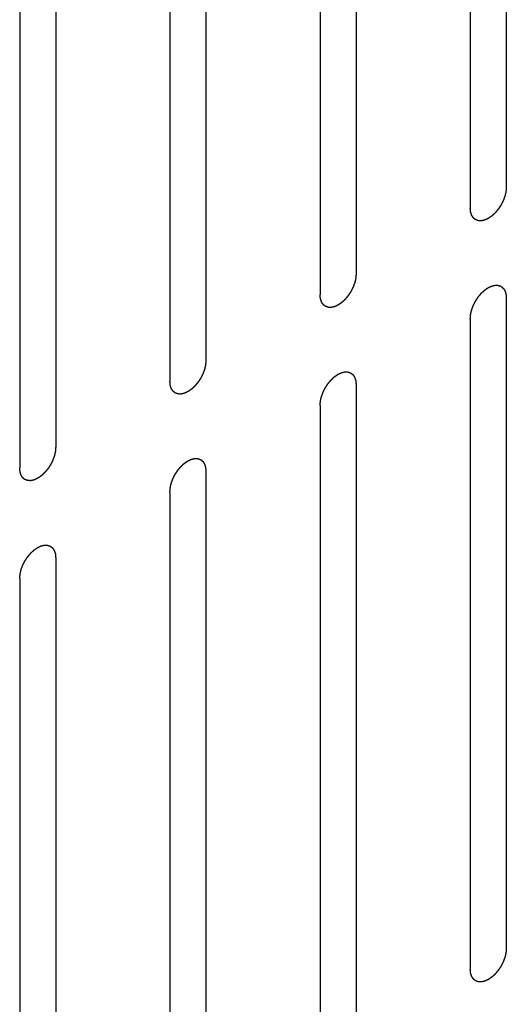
# Model space of a CAD drawing. Header units: inches. Extents: x 5 to 265, y 5 to 171.
# Tile 68 of 212: x 214.61 to 215.327, y 71.616 to 73.068. Entities that reach past the tile are written whole.
import ezdxf

# ---------------------------------------------------------------- set-up
doc = ezdxf.new("R2010")
doc.units = ezdxf.units.IN
doc.header["$LTSCALE"] = 14.96
doc.header["$MEASUREMENT"] = 0
doc.linetypes.add('HIDDEN', pattern=[0.2, 0.1, -0.1])
doc.layers.add('08_ALL_COSMETICS', color=7, linetype='CONTINUOUS')

msp = doc.modelspace()

# ---------------------------------------------------------------- linework, layer by layer
at = {"layer": '08_ALL_COSMETICS', "color": 7, "linetype": 'HIDDEN'}
for p, q in [((215.3273, 73.7801), (215.3273, 72.8207)), ((215.2743, 73.7494), (215.2743, 72.7901)), ((215.106, 73.6523), (215.106, 72.6929)), ((215.053, 73.6217), (215.053, 72.6623)), ((214.8847, 73.5245), (214.8847, 72.5651)), ((214.8317, 73.4939), (214.8317, 72.5345)), ((214.6634, 73.3967), (214.6634, 72.4373)), ((214.6103, 73.3661), (214.6103, 72.4067)), ((215.3273, 72.6574), (215.3273, 71.698)), ((215.2743, 72.6268), (215.2743, 71.6674)), ((215.106, 72.5296), (215.106, 71.5702)), ((215.053, 72.499), (215.053, 71.5396)), ((214.8847, 72.4018), (214.8847, 71.4424)), ((214.8317, 72.3712), (214.8317, 71.4118)), ((214.6634, 72.274), (214.6634, 71.3146)), ((214.6103, 72.2434), (214.6103, 71.284))]:
    msp.add_line(p, q, dxfattribs=at)
for points in [[(215.3273, 72.8207), (215.3273, 72.8202), (215.3272, 72.8191), (215.3271, 72.8176), (215.327, 72.8163), (215.3269, 72.8153), (215.3269, 72.8148), (215.3268, 72.8144), (215.3267, 72.814), (215.3266, 72.8135), (215.3264, 72.8125), (215.3261, 72.8111), (215.3258, 72.8098), (215.3256, 72.8088), (215.3254, 72.8083), (215.3253, 72.8078), (215.3252, 72.8074), (215.325, 72.8069), (215.3246, 72.8059), (215.3241, 72.8045), (215.3236, 72.8031), (215.3233, 72.8021), (215.323, 72.8016), (215.3229, 72.8012), (215.3227, 72.8008), (215.3224, 72.8002), (215.3219, 72.7992), (215.3212, 72.7979), (215.3205, 72.7965), (215.3201, 72.7955), (215.3198, 72.795), (215.3196, 72.7945), (215.3193, 72.7942), (215.319, 72.7936), (215.3184, 72.7928), (215.3176, 72.7915), (215.3167, 72.7902), (215.3162, 72.7893), (215.3158, 72.7888), (215.3156, 72.7884), (215.3153, 72.7881), (215.3149, 72.7876), (215.3142, 72.7868), (215.3133, 72.7857), (215.3123, 72.7846), (215.3117, 72.7838), (215.3113, 72.7833), (215.311, 72.783), (215.3107, 72.7827), (215.3103, 72.7823), (215.3096, 72.7816), (215.3085, 72.7807), (215.3075, 72.7797), (215.3068, 72.779), (215.3064, 72.7787), (215.3061, 72.7784), (215.3057, 72.7782), (215.3053, 72.7778), (215.3045, 72.7773), (215.3034, 72.7766), (215.3023, 72.7758), (215.3016, 72.7753), (215.3011, 72.775), (215.3008, 72.7747), (215.3005, 72.7746), (215.3001, 72.7744), (215.2993, 72.774), (215.2982, 72.7735), (215.2972, 72.7731), (215.2964, 72.7727), (215.296, 72.7725), (215.2957, 72.7723), (215.2954, 72.7723), (215.2949, 72.7722), (215.2942, 72.772), (215.2932, 72.7718), (215.2922, 72.7716), (215.2914, 72.7714), (215.291, 72.7713), (215.2907, 72.7712), (215.2904, 72.7712), (215.29, 72.7712), (215.2894, 72.7713), (215.2884, 72.7713), (215.2875, 72.7713), (215.2868, 72.7714), (215.2864, 72.7714), (215.2861, 72.7714), (215.2859, 72.7715), (215.2855, 72.7716), (215.285, 72.7718), (215.2841, 72.7721), (215.2833, 72.7725), (215.2827, 72.7727), (215.2823, 72.7728), (215.2821, 72.7729), (215.2819, 72.7731), (215.2816, 72.7733), (215.2811, 72.7737), (215.2804, 72.7742), (215.2797, 72.7748), (215.2793, 72.7752), (215.279, 72.7754), (215.2788, 72.7756), (215.2786, 72.7759), (215.2784, 72.7762), (215.2781, 72.7767), (215.2776, 72.7775), (215.2771, 72.7783), (215.2767, 72.7789), (215.2765, 72.7792), (215.2763, 72.7794), (215.2762, 72.7798), (215.2761, 72.7802), (215.2759, 72.7809), (215.2756, 72.7819), (215.2753, 72.7829), (215.275, 72.7836), (215.2749, 72.784), (215.2748, 72.7843), (215.2748, 72.7847), (215.2747, 72.7851), (215.2747, 72.786), (215.2746, 72.7872), (215.2744, 72.7886), (215.2743, 72.7896), (215.2743, 72.7901)], [(215.106, 72.6929), (215.106, 72.6924), (215.1059, 72.6913), (215.1058, 72.6898), (215.1056, 72.6885), (215.1056, 72.6876), (215.1055, 72.687), (215.1055, 72.6867), (215.1054, 72.6862), (215.1053, 72.6857), (215.1051, 72.6847), (215.1048, 72.6834), (215.1044, 72.682), (215.1042, 72.681), (215.1041, 72.6805), (215.104, 72.6801), (215.1039, 72.6796), (215.1037, 72.6791), (215.1033, 72.6781), (215.1028, 72.6767), (215.1023, 72.6753), (215.1019, 72.6744), (215.1017, 72.6738), (215.1016, 72.6734), (215.1014, 72.673), (215.1011, 72.6724), (215.1006, 72.6715), (215.0999, 72.6701), (215.0992, 72.6687), (215.0987, 72.6677), (215.0984, 72.6672), (215.0983, 72.6667), (215.098, 72.6664), (215.0977, 72.6659), (215.0971, 72.665), (215.0962, 72.6637), (215.0954, 72.6624), (215.0948, 72.6615), (215.0945, 72.661), (215.0943, 72.6606), (215.094, 72.6603), (215.0936, 72.6599), (215.0929, 72.6591), (215.092, 72.6579), (215.091, 72.6568), (215.0903, 72.656), (215.09, 72.6555), (215.0897, 72.6552), (215.0894, 72.6549), (215.089, 72.6545), (215.0882, 72.6539), (215.0872, 72.6529), (215.0862, 72.6519), (215.0855, 72.6513), (215.085, 72.6509), (215.0847, 72.6506), (215.0844, 72.6504), (215.084, 72.6501), (215.0832, 72.6495), (215.0821, 72.6488), (215.081, 72.648), (215.0803, 72.6475), (215.0798, 72.6472), (215.0795, 72.6469), (215.0792, 72.6468), (215.0787, 72.6466), (215.078, 72.6463), (215.0769, 72.6458), (215.0758, 72.6453), (215.0751, 72.6449), (215.0747, 72.6447), (215.0743, 72.6445), (215.074, 72.6445), (215.0736, 72.6444), (215.0729, 72.6442), (215.0719, 72.644), (215.0708, 72.6438), (215.0701, 72.6436), (215.0697, 72.6435), (215.0694, 72.6434), (215.0691, 72.6435), (215.0687, 72.6435), (215.0681, 72.6435), (215.0671, 72.6435), (215.0662, 72.6436), (215.0655, 72.6436), (215.0651, 72.6436), (215.0648, 72.6436), (215.0646, 72.6437), (215.0642, 72.6438), (215.0636, 72.644), (215.0628, 72.6444), (215.0619, 72.6447), (215.0613, 72.6449), (215.061, 72.645), (215.0607, 72.6451), (215.0605, 72.6453), (215.0603, 72.6455), (215.0598, 72.6459), (215.0591, 72.6465), (215.0584, 72.647), (215.0579, 72.6474), (215.0577, 72.6477), (215.0574, 72.6478), (215.0573, 72.6481), (215.0571, 72.6484), (215.0567, 72.649), (215.0562, 72.6498), (215.0557, 72.6506), (215.0554, 72.6511), (215.0552, 72.6514), (215.055, 72.6517), (215.0549, 72.652), (215.0548, 72.6524), (215.0546, 72.6531), (215.0543, 72.6541), (215.0539, 72.6551), (215.0537, 72.6558), (215.0536, 72.6562), (215.0535, 72.6565), (215.0535, 72.6569), (215.0534, 72.6574), (215.0533, 72.6582), (215.0532, 72.6594), (215.0531, 72.6608), (215.053, 72.6618), (215.053, 72.6623)], [(215.2743, 72.6268), (215.2743, 72.6273), (215.2744, 72.6283), (215.2746, 72.6299), (215.2747, 72.6312), (215.2747, 72.6321), (215.2748, 72.6326), (215.2748, 72.633), (215.2749, 72.6334), (215.275, 72.6339), (215.2752, 72.6349), (215.2756, 72.6363), (215.2759, 72.6377), (215.2761, 72.6386), (215.2762, 72.6392), (215.2763, 72.6396), (215.2765, 72.64), (215.2767, 72.6405), (215.277, 72.6415), (215.2775, 72.6429), (215.278, 72.6443), (215.2784, 72.6453), (215.2786, 72.6458), (215.2787, 72.6463), (215.2789, 72.6467), (215.2792, 72.6472), (215.2797, 72.6482), (215.2804, 72.6496), (215.2811, 72.651), (215.2816, 72.6519), (215.2819, 72.6525), (215.2821, 72.6529), (215.2823, 72.6533), (215.2826, 72.6538), (215.2832, 72.6547), (215.2841, 72.6559), (215.2849, 72.6572), (215.2855, 72.6581), (215.2858, 72.6586), (215.2861, 72.659), (215.2864, 72.6593), (215.2867, 72.6598), (215.2874, 72.6606), (215.2883, 72.6617), (215.2893, 72.6629), (215.29, 72.6637), (215.2903, 72.6641), (215.2906, 72.6645), (215.2909, 72.6647), (215.2913, 72.6651), (215.2921, 72.6658), (215.2931, 72.6667), (215.2941, 72.6677), (215.2949, 72.6684), (215.2953, 72.6688), (215.2956, 72.6691), (215.2959, 72.6693), (215.2963, 72.6696), (215.2971, 72.6701), (215.2982, 72.6709), (215.2993, 72.6716), (215.3001, 72.6722), (215.3005, 72.6724), (215.3008, 72.6727), (215.3011, 72.6728), (215.3016, 72.673), (215.3023, 72.6734), (215.3034, 72.6739), (215.3045, 72.6744), (215.3052, 72.6747), (215.3056, 72.6749), (215.306, 72.6751), (215.3063, 72.6751), (215.3067, 72.6752), (215.3074, 72.6754), (215.3084, 72.6756), (215.3095, 72.6759), (215.3102, 72.676), (215.3106, 72.6761), (215.3109, 72.6762), (215.3112, 72.6762), (215.3116, 72.6762), (215.3123, 72.6762), (215.3132, 72.6761), (215.3142, 72.6761), (215.3148, 72.6761), (215.3152, 72.676), (215.3155, 72.6761), (215.3157, 72.6759), (215.3161, 72.6758), (215.3167, 72.6756), (215.3175, 72.6753), (215.3184, 72.675), (215.319, 72.6748), (215.3193, 72.6746), (215.3196, 72.6746), (215.3198, 72.6744), (215.32, 72.6741), (215.3205, 72.6737), (215.3212, 72.6732), (215.3219, 72.6726), (215.3224, 72.6722), (215.3226, 72.672), (215.3229, 72.6718), (215.323, 72.6716), (215.3232, 72.6713), (215.3236, 72.6707), (215.3241, 72.6699), (215.3246, 72.6691), (215.3249, 72.6685), (215.3251, 72.6682), (215.3253, 72.668), (215.3254, 72.6677), (215.3255, 72.6673), (215.3257, 72.6665), (215.3261, 72.6655), (215.3264, 72.6645), (215.3266, 72.6638), (215.3267, 72.6634), (215.3268, 72.6631), (215.3268, 72.6628), (215.3269, 72.6623), (215.327, 72.6614), (215.3271, 72.6602), (215.3272, 72.6588), (215.3273, 72.6578), (215.3273, 72.6574)], [(214.8847, 72.5651), (214.8846, 72.5646), (214.8846, 72.5635), (214.8844, 72.562), (214.8843, 72.5607), (214.8843, 72.5598), (214.8842, 72.5593), (214.8842, 72.5589), (214.8841, 72.5585), (214.884, 72.5579), (214.8837, 72.5569), (214.8834, 72.5556), (214.8831, 72.5542), (214.8829, 72.5532), (214.8828, 72.5527), (214.8827, 72.5523), (214.8825, 72.5519), (214.8823, 72.5513), (214.882, 72.5503), (214.8815, 72.5489), (214.881, 72.5476), (214.8806, 72.5466), (214.8804, 72.546), (214.8803, 72.5456), (214.88, 72.5452), (214.8798, 72.5446), (214.8793, 72.5437), (214.8786, 72.5423), (214.8779, 72.5409), (214.8774, 72.5399), (214.8771, 72.5394), (214.8769, 72.539), (214.8767, 72.5386), (214.8763, 72.5381), (214.8758, 72.5372), (214.8749, 72.5359), (214.8741, 72.5347), (214.8735, 72.5338), (214.8732, 72.5333), (214.8729, 72.5329), (214.8726, 72.5325), (214.8723, 72.5321), (214.8716, 72.5313), (214.8706, 72.5301), (214.8697, 72.529), (214.869, 72.5282), (214.8686, 72.5278), (214.8684, 72.5274), (214.868, 72.5271), (214.8676, 72.5267), (214.8669, 72.5261), (214.8659, 72.5251), (214.8649, 72.5242), (214.8641, 72.5235), (214.8637, 72.5231), (214.8634, 72.5228), (214.8631, 72.5226), (214.8626, 72.5223), (214.8619, 72.5218), (214.8608, 72.521), (214.8597, 72.5202), (214.8589, 72.5197), (214.8585, 72.5194), (214.8582, 72.5192), (214.8578, 72.519), (214.8574, 72.5188), (214.8567, 72.5185), (214.8556, 72.518), (214.8545, 72.5175), (214.8538, 72.5171), (214.8533, 72.5169), (214.853, 72.5168), (214.8527, 72.5167), (214.8523, 72.5166), (214.8516, 72.5165), (214.8505, 72.5162), (214.8495, 72.516), (214.8488, 72.5158), (214.8484, 72.5157), (214.8481, 72.5156), (214.8478, 72.5157), (214.8474, 72.5157), (214.8467, 72.5157), (214.8458, 72.5157), (214.8448, 72.5158), (214.8442, 72.5158), (214.8438, 72.5158), (214.8435, 72.5158), (214.8432, 72.5159), (214.8429, 72.516), (214.8423, 72.5163), (214.8415, 72.5166), (214.8406, 72.5169), (214.84, 72.5171), (214.8397, 72.5172), (214.8394, 72.5173), (214.8392, 72.5175), (214.8389, 72.5177), (214.8385, 72.5181), (214.8378, 72.5187), (214.8371, 72.5193), (214.8366, 72.5196), (214.8363, 72.5199), (214.8361, 72.52), (214.836, 72.5203), (214.8358, 72.5206), (214.8354, 72.5212), (214.8349, 72.522), (214.8344, 72.5228), (214.834, 72.5233), (214.8338, 72.5237), (214.8337, 72.5239), (214.8336, 72.5242), (214.8335, 72.5246), (214.8332, 72.5253), (214.8329, 72.5263), (214.8326, 72.5273), (214.8324, 72.528), (214.8323, 72.5284), (214.8322, 72.5287), (214.8321, 72.5291), (214.8321, 72.5296), (214.832, 72.5304), (214.8319, 72.5316), (214.8318, 72.5331), (214.8317, 72.534), (214.8317, 72.5345)], [(215.053, 72.499), (215.053, 72.4995), (215.0531, 72.5005), (215.0532, 72.5021), (215.0533, 72.5034), (215.0534, 72.5043), (215.0535, 72.5048), (215.0535, 72.5052), (215.0536, 72.5056), (215.0537, 72.5062), (215.0539, 72.5071), (215.0542, 72.5085), (215.0545, 72.5099), (215.0548, 72.5108), (215.0549, 72.5114), (215.055, 72.5118), (215.0551, 72.5122), (215.0553, 72.5128), (215.0557, 72.5137), (215.0562, 72.5151), (215.0567, 72.5165), (215.057, 72.5175), (215.0573, 72.5181), (215.0574, 72.5185), (215.0576, 72.5189), (215.0579, 72.5194), (215.0584, 72.5204), (215.0591, 72.5218), (215.0598, 72.5232), (215.0603, 72.5241), (215.0605, 72.5247), (215.0607, 72.5251), (215.061, 72.5255), (215.0613, 72.526), (215.0619, 72.5269), (215.0627, 72.5282), (215.0636, 72.5294), (215.0642, 72.5303), (215.0645, 72.5308), (215.0647, 72.5312), (215.065, 72.5315), (215.0654, 72.532), (215.0661, 72.5328), (215.067, 72.5339), (215.068, 72.5351), (215.0686, 72.5359), (215.069, 72.5363), (215.0693, 72.5367), (215.0696, 72.5369), (215.07, 72.5373), (215.0707, 72.538), (215.0718, 72.539), (215.0728, 72.5399), (215.0735, 72.5406), (215.0739, 72.541), (215.0742, 72.5413), (215.0746, 72.5415), (215.075, 72.5418), (215.0758, 72.5423), (215.0769, 72.5431), (215.078, 72.5438), (215.0787, 72.5444), (215.0792, 72.5447), (215.0795, 72.5449), (215.0798, 72.545), (215.0802, 72.5453), (215.081, 72.5456), (215.0821, 72.5461), (215.0831, 72.5466), (215.0839, 72.5469), (215.0843, 72.5471), (215.0846, 72.5473), (215.085, 72.5474), (215.0854, 72.5475), (215.0861, 72.5476), (215.0871, 72.5479), (215.0882, 72.5481), (215.0889, 72.5483), (215.0893, 72.5483), (215.0896, 72.5484), (215.0899, 72.5484), (215.0903, 72.5484), (215.0909, 72.5484), (215.0919, 72.5483), (215.0928, 72.5483), (215.0935, 72.5483), (215.0939, 72.5483), (215.0942, 72.5483), (215.0944, 72.5482), (215.0948, 72.548), (215.0954, 72.5478), (215.0962, 72.5475), (215.0971, 72.5472), (215.0976, 72.547), (215.098, 72.5468), (215.0983, 72.5468), (215.0984, 72.5466), (215.0987, 72.5464), (215.0992, 72.546), (215.0999, 72.5454), (215.1006, 72.5448), (215.101, 72.5444), (215.1013, 72.5442), (215.1015, 72.5441), (215.1017, 72.5438), (215.1019, 72.5435), (215.1022, 72.5429), (215.1028, 72.5421), (215.1033, 72.5413), (215.1036, 72.5407), (215.1038, 72.5404), (215.104, 72.5402), (215.1041, 72.5399), (215.1042, 72.5395), (215.1044, 72.5388), (215.1047, 72.5378), (215.105, 72.5367), (215.1053, 72.536), (215.1054, 72.5356), (215.1055, 72.5354), (215.1055, 72.535), (215.1056, 72.5345), (215.1056, 72.5337), (215.1057, 72.5325), (215.1059, 72.531), (215.106, 72.5301), (215.106, 72.5296)], [(214.6634, 72.4373), (214.6633, 72.4368), (214.6632, 72.4358), (214.6631, 72.4342), (214.663, 72.4329), (214.6629, 72.432), (214.6629, 72.4315), (214.6629, 72.4311), (214.6628, 72.4307), (214.6626, 72.4301), (214.6624, 72.4292), (214.6621, 72.4278), (214.6618, 72.4264), (214.6616, 72.4255), (214.6614, 72.4249), (214.6614, 72.4245), (214.6612, 72.4241), (214.661, 72.4235), (214.6606, 72.4226), (214.6601, 72.4212), (214.6596, 72.4198), (214.6593, 72.4188), (214.6591, 72.4182), (214.6589, 72.4178), (214.6587, 72.4174), (214.6584, 72.4169), (214.658, 72.4159), (214.6573, 72.4145), (214.6566, 72.4131), (214.6561, 72.4122), (214.6558, 72.4116), (214.6556, 72.4112), (214.6553, 72.4108), (214.655, 72.4103), (214.6544, 72.4094), (214.6536, 72.4081), (214.6528, 72.4069), (214.6522, 72.406), (214.6518, 72.4055), (214.6516, 72.4051), (214.6513, 72.4048), (214.6509, 72.4043), (214.6503, 72.4035), (214.6493, 72.4024), (214.6484, 72.4012), (214.6477, 72.4004), (214.6473, 72.4), (214.647, 72.3996), (214.6467, 72.3994), (214.6463, 72.399), (214.6456, 72.3983), (214.6446, 72.3973), (214.6435, 72.3964), (214.6428, 72.3957), (214.6424, 72.3953), (214.6421, 72.395), (214.6418, 72.3948), (214.6413, 72.3945), (214.6406, 72.394), (214.6395, 72.3932), (214.6384, 72.3925), (214.6376, 72.3919), (214.6372, 72.3916), (214.6368, 72.3914), (214.6365, 72.3913), (214.6361, 72.391), (214.6353, 72.3907), (214.6343, 72.3902), (214.6332, 72.3897), (214.6324, 72.3894), (214.632, 72.3892), (214.6317, 72.389), (214.6314, 72.3889), (214.631, 72.3888), (214.6302, 72.3887), (214.6292, 72.3884), (214.6282, 72.3882), (214.6275, 72.388), (214.6271, 72.388), (214.6267, 72.3879), (214.6265, 72.3879), (214.6261, 72.3879), (214.6254, 72.3879), (214.6245, 72.388), (214.6235, 72.388), (214.6228, 72.388), (214.6225, 72.388), (214.6222, 72.388), (214.6219, 72.3881), (214.6216, 72.3883), (214.621, 72.3885), (214.6201, 72.3888), (214.6193, 72.3891), (214.6187, 72.3893), (214.6184, 72.3895), (214.6181, 72.3895), (214.6179, 72.3897), (214.6176, 72.3899), (214.6171, 72.3903), (214.6165, 72.3909), (214.6158, 72.3915), (214.6153, 72.3919), (214.615, 72.3921), (214.6148, 72.3922), (214.6147, 72.3925), (214.6145, 72.3928), (214.6141, 72.3934), (214.6136, 72.3942), (214.6131, 72.395), (214.6127, 72.3956), (214.6125, 72.3959), (214.6123, 72.3961), (214.6123, 72.3964), (214.6121, 72.3968), (214.6119, 72.3975), (214.6116, 72.3985), (214.6113, 72.3996), (214.6111, 72.4003), (214.611, 72.4007), (214.6108, 72.4009), (214.6108, 72.4013), (214.6108, 72.4018), (214.6107, 72.4026), (214.6106, 72.4038), (214.6105, 72.4053), (214.6104, 72.4062), (214.6103, 72.4067)], [(214.8317, 72.3712), (214.8317, 72.3717), (214.8318, 72.3728), (214.8319, 72.3743), (214.832, 72.3756), (214.8321, 72.3765), (214.8321, 72.377), (214.8321, 72.3774), (214.8323, 72.3778), (214.8324, 72.3784), (214.8326, 72.3794), (214.8329, 72.3807), (214.8332, 72.3821), (214.8334, 72.3831), (214.8336, 72.3836), (214.8336, 72.384), (214.8338, 72.3844), (214.834, 72.385), (214.8344, 72.386), (214.8349, 72.3874), (214.8354, 72.3887), (214.8357, 72.3897), (214.8359, 72.3903), (214.8361, 72.3907), (214.8363, 72.3911), (214.8366, 72.3917), (214.8371, 72.3926), (214.8377, 72.394), (214.8384, 72.3954), (214.8389, 72.3964), (214.8392, 72.3969), (214.8394, 72.3973), (214.8397, 72.3977), (214.84, 72.3982), (214.8406, 72.3991), (214.8414, 72.4004), (214.8423, 72.4016), (214.8428, 72.4025), (214.8432, 72.403), (214.8434, 72.4034), (214.8437, 72.4038), (214.8441, 72.4042), (214.8447, 72.405), (214.8457, 72.4062), (214.8466, 72.4073), (214.8473, 72.4081), (214.8477, 72.4085), (214.848, 72.4089), (214.8483, 72.4092), (214.8487, 72.4096), (214.8494, 72.4102), (214.8505, 72.4112), (214.8515, 72.4121), (214.8522, 72.4128), (214.8526, 72.4132), (214.8529, 72.4135), (214.8533, 72.4137), (214.8537, 72.414), (214.8545, 72.4145), (214.8555, 72.4153), (214.8566, 72.4161), (214.8574, 72.4166), (214.8578, 72.4169), (214.8582, 72.4171), (214.8585, 72.4173), (214.8589, 72.4175), (214.8597, 72.4178), (214.8607, 72.4183), (214.8618, 72.4188), (214.8626, 72.4192), (214.863, 72.4194), (214.8633, 72.4195), (214.8636, 72.4196), (214.864, 72.4197), (214.8648, 72.4198), (214.8658, 72.4201), (214.8668, 72.4203), (214.8676, 72.4205), (214.868, 72.4206), (214.8683, 72.4207), (214.8686, 72.4206), (214.8689, 72.4206), (214.8696, 72.4206), (214.8706, 72.4206), (214.8715, 72.4205), (214.8722, 72.4205), (214.8726, 72.4205), (214.8729, 72.4205), (214.8731, 72.4204), (214.8734, 72.4203), (214.874, 72.42), (214.8749, 72.4197), (214.8757, 72.4194), (214.8763, 72.4192), (214.8767, 72.4191), (214.8769, 72.419), (214.8771, 72.4188), (214.8774, 72.4186), (214.8779, 72.4182), (214.8786, 72.4176), (214.8792, 72.417), (214.8797, 72.4167), (214.88, 72.4164), (214.8802, 72.4163), (214.8804, 72.416), (214.8806, 72.4157), (214.8809, 72.4151), (214.8814, 72.4143), (214.8819, 72.4135), (214.8823, 72.413), (214.8825, 72.4126), (214.8827, 72.4124), (214.8827, 72.4121), (214.8829, 72.4117), (214.8831, 72.411), (214.8834, 72.41), (214.8837, 72.409), (214.8839, 72.4083), (214.8841, 72.4079), (214.8842, 72.4076), (214.8842, 72.4072), (214.8842, 72.4067), (214.8843, 72.4059), (214.8844, 72.4047), (214.8846, 72.4032), (214.8846, 72.4023), (214.8847, 72.4018)], [(214.6103, 72.2434), (214.6104, 72.2439), (214.6105, 72.245), (214.6106, 72.2465), (214.6107, 72.2478), (214.6108, 72.2487), (214.6108, 72.2493), (214.6108, 72.2496), (214.6109, 72.2501), (214.611, 72.2506), (214.6113, 72.2516), (214.6116, 72.2529), (214.6119, 72.2543), (214.6121, 72.2553), (214.6122, 72.2558), (214.6123, 72.2562), (214.6125, 72.2567), (214.6127, 72.2572), (214.613, 72.2582), (214.6135, 72.2596), (214.6141, 72.261), (214.6144, 72.2619), (214.6146, 72.2625), (214.6147, 72.2629), (214.615, 72.2633), (214.6152, 72.2639), (214.6157, 72.2648), (214.6164, 72.2662), (214.6171, 72.2676), (214.6176, 72.2686), (214.6179, 72.2691), (214.6181, 72.2696), (214.6183, 72.2699), (214.6187, 72.2704), (214.6193, 72.2713), (214.6201, 72.2726), (214.6209, 72.2739), (214.6215, 72.2748), (214.6218, 72.2753), (214.6221, 72.2757), (214.6224, 72.276), (214.6228, 72.2764), (214.6234, 72.2772), (214.6244, 72.2784), (214.6253, 72.2795), (214.626, 72.2803), (214.6264, 72.2808), (214.6266, 72.2811), (214.627, 72.2814), (214.6274, 72.2818), (214.6281, 72.2824), (214.6291, 72.2834), (214.6302, 72.2844), (214.6309, 72.285), (214.6313, 72.2854), (214.6316, 72.2857), (214.6319, 72.2859), (214.6324, 72.2862), (214.6331, 72.2868), (214.6342, 72.2875), (214.6353, 72.2883), (214.6361, 72.2888), (214.6365, 72.2891), (214.6368, 72.2894), (214.6372, 72.2895), (214.6376, 72.2897), (214.6383, 72.29), (214.6394, 72.2905), (214.6405, 72.291), (214.6412, 72.2914), (214.6417, 72.2916), (214.642, 72.2918), (214.6423, 72.2918), (214.6427, 72.2919), (214.6434, 72.2921), (214.6445, 72.2923), (214.6455, 72.2925), (214.6462, 72.2927), (214.6466, 72.2928), (214.647, 72.2929), (214.6472, 72.2928), (214.6476, 72.2928), (214.6483, 72.2928), (214.6492, 72.2928), (214.6502, 72.2927), (214.6509, 72.2927), (214.6512, 72.2927), (214.6515, 72.2927), (214.6518, 72.2926), (214.6521, 72.2925), (214.6527, 72.2923), (214.6536, 72.2919), (214.6544, 72.2916), (214.655, 72.2914), (214.6553, 72.2913), (214.6556, 72.2912), (214.6558, 72.291), (214.6561, 72.2908), (214.6566, 72.2904), (214.6572, 72.2898), (214.6579, 72.2893), (214.6584, 72.2889), (214.6587, 72.2886), (214.6589, 72.2885), (214.659, 72.2882), (214.6592, 72.2879), (214.6596, 72.2873), (214.6601, 72.2865), (214.6606, 72.2857), (214.661, 72.2852), (214.6612, 72.2849), (214.6613, 72.2846), (214.6614, 72.2843), (214.6615, 72.2839), (214.6618, 72.2832), (214.6621, 72.2822), (214.6624, 72.2812), (214.6626, 72.2805), (214.6627, 72.2801), (214.6629, 72.2798), (214.6629, 72.2794), (214.6629, 72.2789), (214.663, 72.2781), (214.6631, 72.2769), (214.6632, 72.2755), (214.6633, 72.2745), (214.6634, 72.274)], [(215.3273, 71.698), (215.3273, 71.6975), (215.3272, 71.6964), (215.3271, 71.6949), (215.327, 71.6936), (215.3269, 71.6927), (215.3269, 71.6921), (215.3268, 71.6917), (215.3267, 71.6913), (215.3266, 71.6908), (215.3264, 71.6898), (215.3261, 71.6884), (215.3258, 71.6871), (215.3256, 71.6861), (215.3254, 71.6856), (215.3253, 71.6852), (215.3252, 71.6847), (215.325, 71.6842), (215.3246, 71.6832), (215.3241, 71.6818), (215.3236, 71.6804), (215.3233, 71.6795), (215.323, 71.6789), (215.3229, 71.6785), (215.3227, 71.6781), (215.3224, 71.6775), (215.3219, 71.6765), (215.3212, 71.6752), (215.3205, 71.6738), (215.3201, 71.6728), (215.3198, 71.6723), (215.3196, 71.6718), (215.3193, 71.6715), (215.319, 71.671), (215.3184, 71.6701), (215.3176, 71.6688), (215.3167, 71.6675), (215.3162, 71.6666), (215.3158, 71.6661), (215.3156, 71.6657), (215.3153, 71.6654), (215.3149, 71.6649), (215.3142, 71.6642), (215.3133, 71.663), (215.3123, 71.6619), (215.3117, 71.6611), (215.3113, 71.6606), (215.311, 71.6603), (215.3107, 71.66), (215.3103, 71.6596), (215.3096, 71.6589), (215.3085, 71.658), (215.3075, 71.657), (215.3068, 71.6564), (215.3064, 71.656), (215.3061, 71.6557), (215.3057, 71.6555), (215.3053, 71.6551), (215.3045, 71.6546), (215.3034, 71.6539), (215.3023, 71.6531), (215.3016, 71.6526), (215.3011, 71.6523), (215.3008, 71.652), (215.3005, 71.6519), (215.3001, 71.6517), (215.2993, 71.6514), (215.2982, 71.6509), (215.2972, 71.6504), (215.2964, 71.65), (215.296, 71.6498), (215.2957, 71.6496), (215.2954, 71.6496), (215.2949, 71.6495), (215.2942, 71.6493), (215.2932, 71.6491), (215.2922, 71.6489), (215.2914, 71.6487), (215.291, 71.6486), (215.2907, 71.6485), (215.2904, 71.6485), (215.29, 71.6485), (215.2894, 71.6486), (215.2884, 71.6486), (215.2875, 71.6486), (215.2868, 71.6487), (215.2864, 71.6487), (215.2861, 71.6487), (215.2859, 71.6488), (215.2855, 71.6489), (215.285, 71.6491), (215.2841, 71.6494), (215.2833, 71.6498), (215.2827, 71.65), (215.2823, 71.6501), (215.2821, 71.6502), (215.2819, 71.6504), (215.2816, 71.6506), (215.2811, 71.651), (215.2804, 71.6516), (215.2797, 71.6521), (215.2793, 71.6525), (215.279, 71.6528), (215.2788, 71.6529), (215.2786, 71.6532), (215.2784, 71.6535), (215.2781, 71.654), (215.2776, 71.6548), (215.2771, 71.6556), (215.2767, 71.6562), (215.2765, 71.6565), (215.2763, 71.6568), (215.2762, 71.6571), (215.2761, 71.6575), (215.2759, 71.6582), (215.2756, 71.6592), (215.2753, 71.6602), (215.275, 71.6609), (215.2749, 71.6613), (215.2748, 71.6616), (215.2748, 71.662), (215.2747, 71.6624), (215.2747, 71.6633), (215.2746, 71.6645), (215.2744, 71.6659), (215.2743, 71.6669), (215.2743, 71.6674)]]:
    msp.add_open_spline(points, degree=3, knots=[0, 0, 0, 0, 0.015625, 0.03125, 0.046875, 0.054688, 0.058594, 0.0625, 0.066406, 0.070312, 0.078125, 0.09375, 0.109375, 0.117188, 0.121094, 0.125, 0.128906, 0.132812, 0.140625, 0.15625, 0.171875, 0.179688, 0.183594, 0.1875, 0.191406, 0.195312, 0.203125, 0.21875, 0.234375, 0.242188, 0.246094, 0.25, 0.253906, 0.257812, 0.265625, 0.28125, 0.296875, 0.304688, 0.308594, 0.3125, 0.316406, 0.320312, 0.328125, 0.34375, 0.359375, 0.367188, 0.371094, 0.375, 0.378906, 0.382812, 0.390625, 0.40625, 0.421875, 0.429688, 0.433594, 0.4375, 0.441406, 0.445312, 0.453125, 0.46875, 0.484375, 0.492188, 0.496094, 0.5, 0.503906, 0.507812, 0.515625, 0.53125, 0.546875, 0.554688, 0.558594, 0.5625, 0.566406, 0.570312, 0.578125, 0.59375, 0.609375, 0.617188, 0.621094, 0.625, 0.628906, 0.632812, 0.640625, 0.65625, 0.671875, 0.679688, 0.683594, 0.6875, 0.691406, 0.695312, 0.703125, 0.71875, 0.734375, 0.742188, 0.746094, 0.75, 0.753906, 0.757812, 0.765625, 0.78125, 0.796875, 0.804688, 0.808594, 0.8125, 0.816406, 0.820312, 0.828125, 0.84375, 0.859375, 0.867188, 0.871094, 0.875, 0.878906, 0.882812, 0.890625, 0.90625, 0.921875, 0.929688, 0.933594, 0.9375, 0.941406, 0.945312, 0.953125, 0.96875, 0.984375, 1, 1, 1, 1], dxfattribs=at)

doc.saveas('drawing.dxf')
